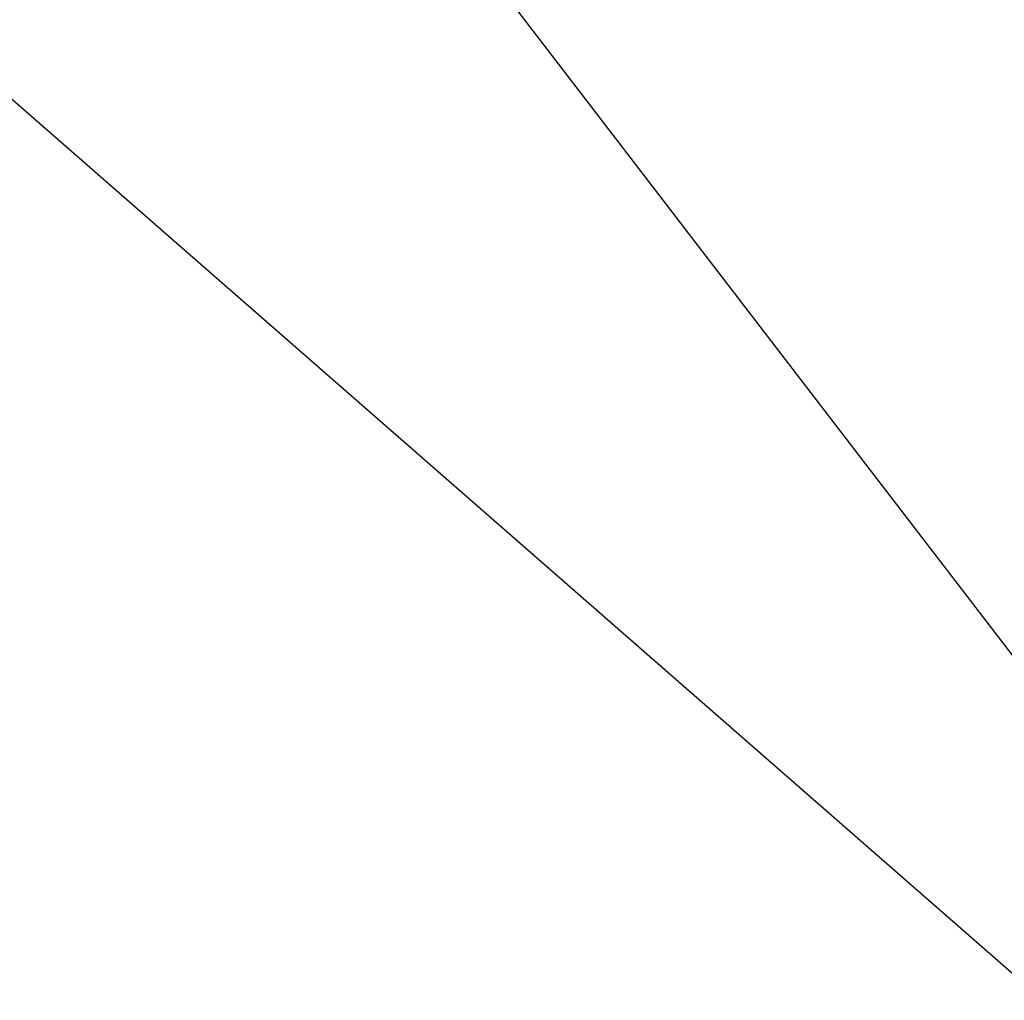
# Model space of a CAD drawing. Extents: x 0 to 457, y -4 to 453.
# Tile 132 of 256: x 129.7688 to 129.77728, y 126.9664 to 126.97484. Entities that reach past the tile are written whole.
import ezdxf

# ---------------------------------------------------------------- set-up
doc = ezdxf.new("R2010")
doc.units = 0
doc.layers.get('0').update_dxf_attribs({"color": 13, "linetype": 'CONTINUOUS'})

# ---------------------------------------------------------------- blocks, each defined once
blk = doc.blocks.new('GROUP_16')
blk.add_line((47.005751, 60.939053, 7.581079), (41.324106, 62.056829, 7.581079))
blk = doc.blocks.new('GROUP_7')
blk.add_blockref('GROUP_16', (0, 0, 40))
blk = doc.blocks.new('GROUP_22')
for p, q in [((25.123919, 39.122727, 0.75), (29.898652, 37.144968, 0.75)), ((25.123919, 39.122727, 2.25), (29.898652, 37.144968, 2.25))]:
    blk.add_line(p, q)
blk = doc.blocks.new('GROUP_23')
at = {"xscale": 1.1, "yscale": 1.1, "zscale": 2.5}
blk.add_blockref('GROUP_22', (225.860683, 225.898394, 112.02115), dxfattribs=at)
blk = doc.blocks.new('COMPONENT_9')
at = {"xscale": 0.4000000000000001, "yscale": 0.4000000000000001, "zscale": 0.4000000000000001}
for name, p in [('GROUP_23', (1.3644086, 1.0122744, 8.2288502)), ('GROUP_7', (84.4784919, 84.0542729, 46.9373101))]:
    blk.add_blockref(name, p, dxfattribs=at)
blk = doc.blocks.new('GROUP_2')
at = {"rotation": 150}
blk.add_blockref('COMPONENT_9', (236.5489991, 151.905576, 200), dxfattribs=at)

msp = doc.modelspace()

# ---------------------------------------------------------------- block references
msp.add_blockref('GROUP_2', (36.6864243, 17.498938, -0.1890352))

doc.saveas('drawing.dxf')
